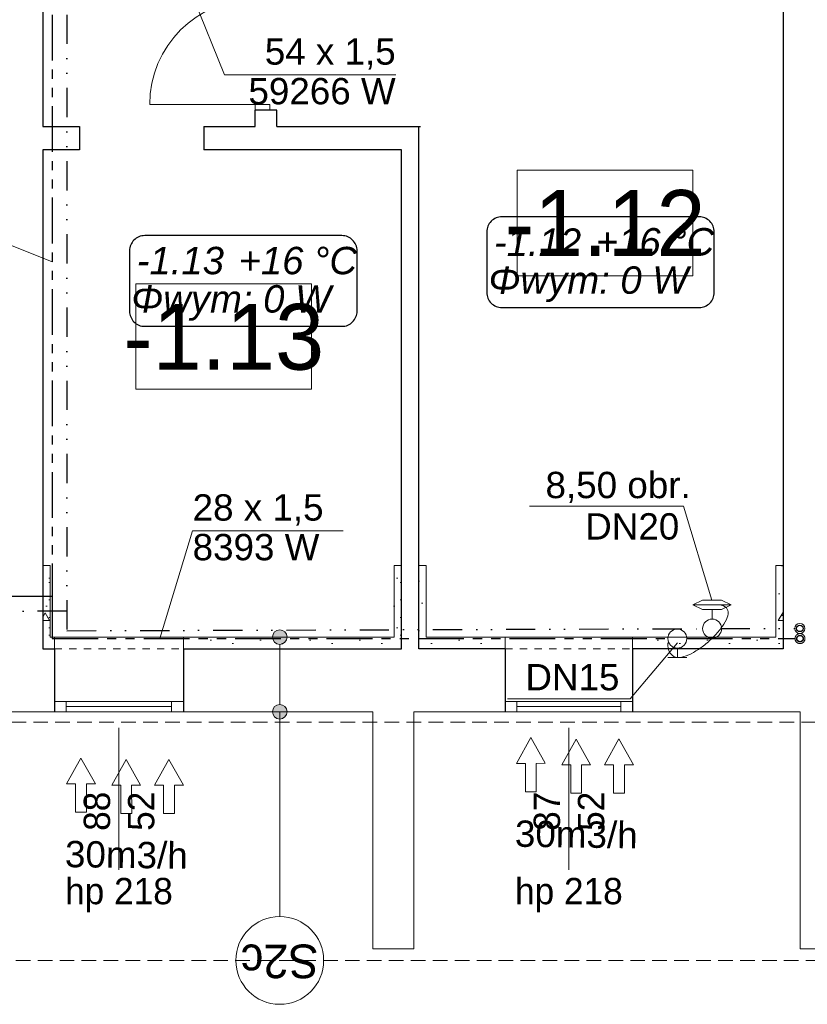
# Model space of a CAD drawing. Header units: millimetres. Extents: x -17429 to 155243, y -2908 to 188569.
# Tile 9 of 113: x 5796 to 11179, y 9537 to 16265. Entities that reach past the tile are written whole.
import ezdxf
from ezdxf.lldxf.tags import DXFTag

# ---------------------------------------------------------------- set-up
doc = ezdxf.new("R2010")
doc.units = ezdxf.units.MM
doc.header["$MEASUREMENT"] = 0
for name, pattern in [('DIVIDEX2', [2.5, 1, -0.5, 0, -0.5, 0, -0.5]), ('Hidden Line', [100, 50, -50]), ('Krawędzie ukryte', [150, 100, -50]), ('PHANTOM', [2.5, 1.25, -0.25, 0.25, -0.25, 0.25, -0.25])]:
    doc.linetypes.add(name, pattern=pattern)
doc.layers.get('0').update_dxf_attribs({"lineweight": 5})
for name, color, linetype in [('#opisy', 7, 'Continuous'), ('#podkład', 252, 'Continuous'), ('Arch ocieplenie', 252, 'Continuous'), ('Arch opisy', 252, 'Continuous'), ('IS_Armatura_Therm', 7, 'SOLID'), ('IS_Opisy_działek_Therm', 7, 'SOLID'), ('IS_Powrót', 5, 'DASH'), ('IS_Text_Armatury_Therm', 7, 'Continuous'), ('IS_Text_Konstrukcji', 7, 'Continuous'), ('IS_Zasilanie', 1, 'SOLID')]:
    doc.layers.add(name, color=color, linetype=linetype)
doc.layers.add('arch izolacje_Nr_Pióra__3', color=7, linetype='Continuous', lineweight=13, true_color=0xff6600)
for name, color, linetype, lineweight in [('Arch ocieplenie_Nr_Pióra__21', 252, 'Continuous', 13), ('Arch opisy_Nr_Pióra__1', 252, 'Continuous', 25), ('Arch opisy_Nr_Pióra__21', 252, 'Continuous', 13), ('INWENT OPISY_Nr_Pióra__21', 252, 'Continuous', 13), ('INWENT. DRZWI_Nr_Pióra__21', 7, 'Continuous', 13), ('INWENT. OKNA_Nr_Pióra__5', 7, 'Continuous', 13), ('INWENT.ŚCIANY_Nr_Pióra__1', 252, 'Continuous', 25), ('INWENT.ŚCIANY_Nr_Pióra__21', 7, 'Continuous', 13), ('Istniejące schody_Nr_Pióra__21', 7, 'Continuous', 13)]:
    doc.layers.add(name, color=color, linetype=linetype, lineweight=lineweight)
doc.styles.add('ARIAL', font='arial.ttf', dxfattribs={"width": 0.75})
doc.styles.add('GENERATED_STYLE_2', font='txt')
doc.styles.add('GENERATED_STYLE_3', font='txt')
doc.styles.add('GENERATED_STYLE_4', font='txt')
doc.styles.get("Standard").update_dxf_attribs({"font": 'arial.ttf', "bigfont": 'BIGFONT.SHX'})
tags = doc.linetypes.add('DASH', pattern=[15, 10, -5]).pattern_tags.tags
tags[6:7] = [DXFTag(74, 4), DXFTag(75, 0), DXFTag(340, '0'), DXFTag(46, 0.0), DXFTag(50, 0.0), DXFTag(44, 0.0), DXFTag(45, 0.0)]
tags[4:5] = [DXFTag(74, 4), DXFTag(75, 0), DXFTag(340, '0'), DXFTag(46, 0.0), DXFTag(50, 0.0), DXFTag(44, 0.0), DXFTag(45, 0.0)]
tags = doc.linetypes.add('SOLID', pattern=[10, 10, 0]).pattern_tags.tags
tags[6:7] = [DXFTag(74, 4), DXFTag(75, 0), DXFTag(340, '0'), DXFTag(46, 0.0), DXFTag(50, 0.0), DXFTag(44, 0.0), DXFTag(45, 0.0)]
tags[4:5] = [DXFTag(74, 4), DXFTag(75, 0), DXFTag(340, '0'), DXFTag(46, 0.0), DXFTag(50, 0.0), DXFTag(44, 0.0), DXFTag(45, 0.0)]
pattern_1 = [(0, (0, 0), (0, 623.538), [60, -300]), (0, (180, 311.8), (0, 623.538), [60, -300]), (60, (0, 0), (-540, 311.77), [60, -300]), (60, (360, 0), (-540, 311.77), [60, -300]), (120, (60, 0), (540, 311.77), [60, -300]), (120, (420, 0), (540, 311.77), [60, -300]), (0, (0, 60), (0, 120), [0, -120, 0, -180]), (45, (60, 60), (-84.8528, 84.8528), [0, -90, 0, -150])]

# ---------------------------------------------------------------- blocks, each defined once
blk = doc.blocks.new('Ściana_78', base_point=(11014.1, 11965.9))
at = {"layer": 'Arch ocieplenie_Nr_Pióra__21', "linetype": 'Continuous'}
h = blk.add_hatch(dxfattribs=at)
h.set_pattern_fill('Structural_Concrete', color=256, style=0, pattern_type=2)
h.set_pattern_definition(pattern_1)
h.paths.add_polyline_path([(10964.1, 12045.9), (9984.1, 12045.9), (9984.1, 11965.9), (11014.1, 11965.9)], flags=0)
for p, q in [((10964.1, 12045.9), (9984.1, 12045.9)), ((9984.1, 12045.9), (9984.1, 11965.9)), ((9984.1, 11965.9), (11014.1, 11965.9))]:
    blk.add_line(p, q, dxfattribs=at)
blk = doc.blocks.new('Ściana_79', base_point=(9114.1, 11965.9))
at = {"layer": 'Arch ocieplenie_Nr_Pióra__21', "linetype": 'Continuous'}
h = blk.add_hatch(dxfattribs=at)
h.set_pattern_fill('Structural_Concrete', color=256, style=0, pattern_type=2)
h.set_pattern_definition(pattern_1)
h.paths.add_polyline_path([(9114.1, 12045.9), (8574.1, 12045.9), (8524.1, 11965.9), (9114.1, 11965.9)], flags=0)
for p, q in [((9114.1, 12045.9), (8574.1, 12045.9)), ((9114.1, 11965.9), (9114.1, 12045.9)), ((8524.1, 11965.9), (9114.1, 11965.9))]:
    blk.add_line(p, q, dxfattribs=at)
blk = doc.blocks.new('Ściana_80', base_point=(8404.1, 11965.9))
at = {"layer": 'Arch ocieplenie_Nr_Pióra__21', "linetype": 'Continuous'}
h = blk.add_hatch(dxfattribs=at)
h.set_pattern_fill('Structural_Concrete', color=256, style=0, pattern_type=2)
h.set_pattern_definition(pattern_1)
h.paths.add_polyline_path([(8354.1, 12045.9), (6914.1, 12045.9), (6914.1, 11965.9), (8404.1, 11965.9)], flags=0)
for p, q in [((8354.1, 12045.9), (6914.1, 12045.9)), ((6914.1, 12045.9), (6914.1, 11965.9)), ((6914.1, 11965.9), (8404.1, 11965.9))]:
    blk.add_line(p, q, dxfattribs=at)
blk = doc.blocks.new('Ściana_81', base_point=(6034.1, 11965.9))
at = {"layer": 'Arch ocieplenie_Nr_Pióra__21', "linetype": 'Continuous'}
h = blk.add_hatch(dxfattribs=at)
h.set_pattern_fill('Structural_Concrete', color=256, style=0, pattern_type=2)
h.set_pattern_definition(pattern_1)
h.paths.add_polyline_path([(6034.1, 12045.9), (6004.1, 12045.9), (5954.1, 11965.9), (6034.1, 11965.9)], flags=0)
for p, q in [((6034.1, 12045.9), (6004.1, 12045.9)), ((6034.1, 11965.9), (6034.1, 12045.9)), ((5954.1, 11965.9), (6034.1, 11965.9))]:
    blk.add_line(p, q, dxfattribs=at)
blk = doc.blocks.new('Ściana_84', base_point=(5954.1, 11965.9))
at = {"layer": 'Arch ocieplenie_Nr_Pióra__21', "linetype": 'Continuous'}
h = blk.add_hatch(dxfattribs=at)
h.set_pattern_fill('Structural_Concrete', color=256, style=0, pattern_type=2)
h.set_pattern_definition(pattern_1)
h.paths.add_polyline_path([(6004.1, 12045.9), (6004.1, 12535.9), (5954.1, 12535.9), (5954.1, 11965.9)], flags=0)
for p, q in [((6004.1, 12535.9), (5954.1, 12535.9)), ((5954.1, 12535.9), (5954.1, 11965.9)), ((6004.1, 12045.9), (6004.1, 12535.9))]:
    blk.add_line(p, q, dxfattribs=at)
blk = doc.blocks.new('Ściana_85', base_point=(8524.1, 11965.9))
at = {"layer": 'Arch ocieplenie_Nr_Pióra__21', "linetype": 'Continuous'}
h = blk.add_hatch(dxfattribs=at)
h.set_pattern_fill('Structural_Concrete', color=256, style=0, pattern_type=2)
h.set_pattern_definition(pattern_1)
h.paths.add_polyline_path([(8574.1, 12045.9), (8574.1, 12535.9), (8524.1, 12535.9), (8524.1, 11965.9)], flags=0)
for p, q in [((8574.1, 12535.9), (8524.1, 12535.9)), ((8524.1, 12535.9), (8524.1, 11965.9)), ((8574.1, 12045.9), (8574.1, 12535.9))]:
    blk.add_line(p, q, dxfattribs=at)
blk = doc.blocks.new('Ściana_86', base_point=(8404.1, 11965.9))
at = {"layer": 'Arch ocieplenie_Nr_Pióra__21', "linetype": 'Continuous'}
h = blk.add_hatch(dxfattribs=at)
h.set_pattern_fill('Structural_Concrete', color=256, style=0, pattern_type=2)
h.set_pattern_definition(pattern_1)
h.paths.add_polyline_path([(8404.1, 11965.9), (8404.1, 12535.9), (8354.1, 12535.9), (8354.1, 12045.9)], flags=0)
for p, q in [((8404.1, 12535.9), (8354.1, 12535.9)), ((8354.1, 12535.9), (8354.1, 12045.9)), ((8404.1, 11965.9), (8404.1, 12535.9))]:
    blk.add_line(p, q, dxfattribs=at)
blk = doc.blocks.new('Ściana_87', base_point=(11014.1, 11965.9))
at = {"layer": 'Arch ocieplenie_Nr_Pióra__21', "linetype": 'Continuous'}
h = blk.add_hatch(dxfattribs=at)
h.set_pattern_fill('Structural_Concrete', color=256, style=0, pattern_type=2)
h.set_pattern_definition(pattern_1)
h.paths.add_polyline_path([(11014.1, 11965.9), (11014.1, 12535.9), (10964.1, 12535.9), (10964.1, 12045.9)], flags=0)
for p, q in [((11014.1, 12535.9), (10964.1, 12535.9)), ((10964.1, 12535.9), (10964.1, 12045.9)), ((11014.1, 11965.9), (11014.1, 12535.9))]:
    blk.add_line(p, q, dxfattribs=at)
blk = doc.blocks.new('Linia_88', base_point=(7573.1, 11535.9))
at = {"layer": 'Arch opisy_Nr_Pióra__21', "color": 252, "linetype": 'Continuous'}
blk.add_line((7573.1, 11535.9), (7573.1, 10136.8), dxfattribs=at)
blk.add_circle((7573.1, 9836.8), 300, dxfattribs=at)
blk = doc.blocks.new('Linia_89', base_point=(7573.1, 12045.9))
at = {"layer": 'Arch opisy_Nr_Pióra__21', "linetype": 'Continuous'}
for points in [[(7623.1, 12045.9), (7619.3, 12065), (7608.5, 12081.2), (7592.3, 12092.1), (7573.1, 12095.9), (7554, 12092.1), (7537.8, 12081.2), (7526.9, 12065), (7523.1, 12045.9), (7526.9, 12026.7), (7537.8, 12010.5), (7554, 11999.7), (7573.1, 11995.9), (7592.3, 11999.7), (7608.5, 12010.5), (7619.3, 12026.7)], [(7623.1, 11535.9), (7619.3, 11555), (7608.5, 11571.2), (7592.3, 11582.1), (7573.1, 11585.9), (7554, 11582.1), (7537.8, 11571.2), (7526.9, 11555), (7523.1, 11535.9), (7526.9, 11516.7), (7537.8, 11500.5), (7554, 11489.7), (7573.1, 11485.9), (7592.3, 11489.7), (7608.5, 11500.5), (7619.3, 11516.7)]]:
    blk.add_hatch(color=252, dxfattribs=at).paths.add_polyline_path(points, flags=0)
at = {"layer": 'Arch opisy_Nr_Pióra__21', "color": 252, "linetype": 'Continuous'}
blk.add_line((7573.1, 11995.9), (7573.1, 11585.9), dxfattribs=at)
for centre in [(7573.1, 12045.9), (7573.1, 11535.9)]:
    blk.add_circle(centre, 50, dxfattribs=at)
blk = doc.blocks.new('YGGG')
at = {"layer": 'arch izolacje_Nr_Pióra__3', "color": 252, "linetype": 'Continuous'}
for p, q in [((6034.1, 11535.9), (5549.1, 11535.9)), ((8209.1, 11535.9), (6914.1, 11535.9)), ((8209.1, 11535.9), (8209.1, 9915.9)), ((8489.1, 11535.9), (8489.1, 9915.9)), ((9114.1, 11535.9), (8489.1, 11535.9)), ((11129.1, 11535.9), (9984.1, 11535.9)), ((11129.1, 11535.9), (11129.1, 9915.9)), ((8209.1, 9915.9), (8489.1, 9915.9)), ((11129.1, 9915.9), (20973, 9915.9))]:
    blk.add_line(p, q, dxfattribs=at)
at = {"layer": 'Arch ocieplenie_Nr_Pióra__21', "color": 252, "linetype": 'Continuous'}
for p, q in [((6914.1, 12045.9), (6034.1, 12045.9)), ((9984.1, 12045.9), (9114.1, 12045.9))]:
    blk.add_line(p, q, dxfattribs=at)
at = {"layer": 'Arch opisy_Nr_Pióra__21', "color": 252, "linetype": 'Continuous'}
for p, q in [((10396.6, 15235.9), (9196.6, 15235.9)), ((9196.6, 15235.9), (9196.6, 14515.9)), ((10396.6, 14515.9), (10396.6, 15235.9)), ((9196.6, 14515.9), (10396.6, 14515.9)), ((7790.3, 14459.8), (6590.3, 14459.8)), ((6590.3, 14459.8), (6590.3, 13739.8)), ((7790.3, 13739.8), (7790.3, 14459.8)), ((6590.3, 13739.8), (7790.3, 13739.8))]:
    blk.add_line(p, q, dxfattribs=at)
at = {"layer": 'INWENT OPISY_Nr_Pióra__21', "color": 252, "linetype": 'Continuous'}
for p, q in [((6474.1, 11425.9), (6474.1, 10455.9)), ((9549.1, 11425.9), (9549.1, 10455.9))]:
    blk.add_line(p, q, dxfattribs=at)
at = {"layer": 'INWENT. DRZWI_Nr_Pióra__21', "color": 252, "linetype": 'Continuous'}
for p, q in [((7404.1, 15685.9), (6684.1, 15685.9)), ((7404.1, 15685.9), (7504.1, 15685.9)), ((7404.1, 15685.9), (7404.1, 15645.9)), ((7504.1, 15685.9), (7504.1, 15645.9))]:
    blk.add_line(p, q, dxfattribs=at)
blk.add_arc((7404.1, 15685.9), 720, 90, 180, dxfattribs=at)
at = {"layer": 'INWENT. OKNA_Nr_Pióra__5', "color": 252, "linetype": 'Continuous'}
for p, q in [((6914.1, 11605.9), (6034.1, 11605.9)), ((6034.1, 11535.9), (6034.1, 11605.9)), ((6114.1, 11535.9), (6114.1, 11605.9)), ((6834.1, 11535.9), (6834.1, 11605.9)), ((6914.1, 11535.9), (6914.1, 11605.9)), ((9984.1, 11605.9), (9114.1, 11605.9)), ((9114.1, 11535.9), (9114.1, 11605.9)), ((9194.1, 11535.9), (9194.1, 11605.9)), ((9904.1, 11535.9), (9904.1, 11605.9)), ((9984.1, 11535.9), (9984.1, 11605.9)), ((6034.1, 11535.9), (6914.1, 11535.9)), ((6114.1, 11570.9), (6834.1, 11570.9)), ((9114.1, 11535.9), (9984.1, 11535.9)), ((9194.1, 11570.9), (9904.1, 11570.9))]:
    blk.add_line(p, q, dxfattribs=at)
at = {"layer": 'INWENT.ŚCIANY_Nr_Pióra__1', "color": 252, "linetype": 'Continuous'}
for p, q in [((5954.1, 17505.9), (5954.1, 15535.9)), ((11014.1, 17355.9), (11014.1, 11965.9)), ((7404.1, 15535.9), (7404.1, 15645.9)), ((7554.1, 15645.9), (7404.1, 15645.9)), ((7554.1, 15535.9), (7554.1, 15645.9)), ((5954.1, 15535.9), (6204.1, 15535.9)), ((6204.1, 15535.9), (6204.1, 15375.9)), ((7054.1, 15535.9), (7054.1, 15375.9)), ((7054.1, 15535.9), (7404.1, 15535.9)), ((7554.1, 15535.9), (8534.1, 15535.9)), ((8524.1, 11965.9), (8524.1, 15535.9)), ((6204.1, 15375.9), (5954.1, 15375.9)), ((5954.1, 15375.9), (5954.1, 11965.9)), ((8404.1, 15375.9), (7054.1, 15375.9)), ((8404.1, 11965.9), (8404.1, 15375.9)), ((5954.1, 11965.9), (6034.1, 11965.9)), ((6034.1, 11965.9), (6034.1, 11535.9)), ((6914.1, 11965.9), (6914.1, 11535.9)), ((6914.1, 11965.9), (8404.1, 11965.9)), ((9114.1, 11965.9), (8524.1, 11965.9)), ((9114.1, 11965.9), (9114.1, 11535.9)), ((11014.1, 11965.9), (9984.1, 11965.9)), ((9984.1, 11965.9), (9984.1, 11535.9))]:
    blk.add_line(p, q, dxfattribs=at)
at = {"layer": 'INWENT.ŚCIANY_Nr_Pióra__21', "color": 252, "linetype": 'Hidden Line'}
for p, q in [((6034.1, 11965.9), (6914.1, 11965.9)), ((9114.1, 11965.9), (9984.1, 11965.9))]:
    blk.add_line(p, q, dxfattribs=at)
at = {"layer": 'INWENT.ŚCIANY_Nr_Pióra__21', "color": 252, "linetype": 'Continuous'}
for p, q in [((6914.1, 11535.9), (6034.1, 11535.9)), ((9984.1, 11535.9), (9114.1, 11535.9))]:
    blk.add_line(p, q, dxfattribs=at)
at = {"layer": 'Istniejące schody_Nr_Pióra__21', "color": 252, "linetype": 'Krawędzie ukryte'}
for p, q in [((11689.1, 11465.9), (5019.1, 11465.9)), ((5019.1, 9835.9), (11689.1, 9835.9))]:
    blk.add_line(p, q, dxfattribs=at)
at = {"layer": 'Arch ocieplenie', "color": 252}
for name, p in [('Ściana_84', (5954.1, 11965.9)), ('Ściana_86', (8404.1, 11965.9)), ('Ściana_85', (8524.1, 11965.9)), ('Ściana_87', (11014.1, 11965.9)), ('Ściana_81', (6034.1, 11965.9)), ('Ściana_80', (8404.1, 11965.9)), ('Ściana_79', (9114.1, 11965.9)), ('Ściana_78', (11014.1, 11965.9))]:
    blk.add_blockref(name, p, dxfattribs=at)
at = {"layer": 'Arch opisy', "color": 252, "linetype": 'Continuous'}
for name, p in [('Linia_89', (7573.1, 12045.9)), ('Linia_88', (7573.1, 11535.9))]:
    blk.add_blockref(name, p, dxfattribs=at)
at = {"layer": 'Arch opisy_Nr_Pióra__1', "color": 252, "linetype": 'Continuous', "char_height": 450, "attachment_point": 8, "style": 'GENERATED_STYLE_3'}
for s, insert in [('{-1.12}', (9796.6, 14650.9)), ('{-1.13}', (7190.3, 13867.1))]:
    blk.add_mtext(s, dxfattribs=dict(at, insert=insert))
at = {"layer": 'Arch opisy_Nr_Pióra__1', "color": 252, "linetype": 'Continuous', "insert": (7573.1, 9715.4), "char_height": 230, "attachment_point": 2, "rotation": 180, "style": 'GENERATED_STYLE_4'}
blk.add_mtext('{S2c}', dxfattribs=at)
at = {"layer": 'INWENT OPISY_Nr_Pióra__21', "color": 252, "linetype": 'Continuous', "char_height": 180, "width": 1346.334, "attachment_point": 2, "rotation": 90, "line_spacing_factor": 1.007146, "style": 'GENERATED_STYLE_2'}
for s, insert in [('{88\\P52}', (6233.3, 10855.9)), ('{87\\P52}', (9308.3, 10855.9))]:
    blk.add_mtext(s, dxfattribs=dict(at, insert=insert))
at = {"layer": 'INWENT OPISY_Nr_Pióra__21', "color": 252, "linetype": 'Continuous', "char_height": 180, "attachment_point": 2, "style": 'GENERATED_STYLE_2'}
for insert in [(6474.1, 10400.6), (9549.1, 10400.6)]:
    blk.add_mtext('{hp 218}', dxfattribs=dict(at, insert=insert))
blk = doc.blocks.new('E210168')
at = {"color": 7, "lineweight": 13}
for p, q in [((19.41, 19.75), (19.41, 13.6)), ((19.41, 19.75), (36.98, 9.88)), ((19.41, 0), (36.98, 9.88)), ((19.41, 6.15), (19.41, 0))]:
    blk.add_line(p, q, dxfattribs=at)
blk.add_lwpolyline([(19.41, 13.6), (0, 13.6), (0, 6.15), (19.41, 6.15)], dxfattribs=at)

msp = doc.modelspace()

# ---------------------------------------------------------------- linework, layer by layer
at = {"lineweight": 5}
for p, q in [((10333.4, 12940.3), (9280.4, 12940.3)), ((10527.1, 12298.9), (10333.4, 12940.3)), ((10290.3, 12005.9), (9968, 11623.6)), ((9968, 11623.6), (9129, 11623.6))]:
    msp.add_line(p, q, dxfattribs=at)
at = {"layer": 'IS_Armatura_Therm', "color": 7, "lineweight": 0, "ltscale": 10}
for p, q in [((10462.1, 12298.7), (10397.2, 12266)), ((10657.2, 12266.8), (10397.2, 12266)), ((10397.2, 12266), (10462.3, 12233.7)), ((10592.1, 12299.1), (10462.1, 12298.7)), ((10657.2, 12266.8), (10592.1, 12299.1)), ((10592.3, 12234.1), (10657.2, 12266.8)), ((10462.3, 12233.7), (10592.3, 12234.1)), ((10527.5, 12168.9), (10527.3, 12233.9)), ((10290.3, 11970.9), (10290.3, 11905.9)), ((10225.3, 11905.9), (10355.3, 11905.9))]:
    msp.add_line(p, q, dxfattribs=at)
at = {"layer": 'IS_Armatura_Therm', "color": 7, "lineweight": 20, "ltscale": 10}
for centre in [(10527.8, 12103.9), (10290.3, 12035.9)]:
    msp.add_ellipse(centre, major_axis=(65, 0), ratio=1, dxfattribs=at)
msp.add_open_spline([(10559.7, 12266.5), (10579.6, 12266.6), (10617.9, 12265), (10644.9, 12213.6), (10624.1, 12159.5), (10587.8, 12102.2), (10534, 12042.1), (10470.9, 11986.4), (10403.9, 11940.7), (10340.5, 11911.8), (10279.3, 11902.1), (10228.2, 11940.5), (10225.3, 11983), (10225.3, 12005.9)], degree=3, knots=[0, 0, 0, 0, 59.614166, 100.177915, 152.77466, 223.20034, 305.868373, 392.834982, 475.822998, 547.312282, 603.036131, 651.064432, 719.747965, 719.747965, 719.747965, 719.747965], dxfattribs=at)
at = {"layer": 'IS_Opisy_działek_Therm', "color": 7, "lineweight": 5, "ltscale": 10}
for p, q in [((6775.9, 16924), (7195.3, 15888.5)), ((8365.3, 15888.5), (7195.3, 15888.5)), ((6018.4, 14609.4), (5064.6, 14994.6)), ((6753.5, 12035.9), (6977.5, 12772.7)), ((6977.5, 12772.7), (8007.5, 12772.7))]:
    msp.add_line(p, q, dxfattribs=at)
at = {"layer": 'IS_Powrót', "color": 5, "linetype": 'DIVIDEX2', "lineweight": 30, "ltscale": 200}
for p, q in [((6118.4, 16799.6), (6118.4, 12089.6)), ((6118.4, 12222.5), (2162.7, 12222.5)), ((6118.4, 12089.6), (10462.8, 12103.7)), ((10586.6, 12104.1), (11093.2, 12105.7))]:
    msp.add_line(p, q, dxfattribs=at)
at = {"layer": 'IS_Powrót', "color": 5, "lineweight": 0, "ltscale": 20}
msp.add_circle((11127.3, 12105.4), 34.1, dxfattribs=at)
at = {"layer": 'IS_Powrót', "color": 5, "lineweight": 30, "ltscale": 20}
for centre in [(11127.3, 12105.4), (11128.5, 12035.9)]:
    msp.add_circle(centre, 22.1, dxfattribs=at)
at = {"layer": 'IS_Text_Konstrukcji', "color": 18, "linetype": 'SOLID', "ltscale": 10, "true_color": 0x000000}
for p, q in [((10439.5, 14918.2), (9091.1, 14918.2)), ((8987.8, 14814.8), (8987.8, 14401.5)), ((10542.8, 14401.5), (10542.8, 14814.8)), ((7998.2, 14789.8), (6649.9, 14789.8)), ((6546.5, 14686.4), (6546.5, 14273.1)), ((8101.5, 14273.1), (8101.5, 14686.4)), ((9091.1, 14298.2), (10439.5, 14298.2)), ((6649.9, 14169.8), (7998.2, 14169.8))]:
    msp.add_line(p, q, dxfattribs=at)
for centre, start, end in [((9091.1, 14814.8), 89.99996, 180.00004), ((10439.5, 14814.8), 359.99996, 90.00004), ((6649.9, 14686.4), 89.99996, 180.00004), ((7998.2, 14686.4), 359.99996, 90.00004), ((9091.1, 14401.5), 179.99996, 270.00004), ((10439.5, 14401.5), 269.99996, 0.00004), ((6649.9, 14273.1), 179.99996, 270.00004), ((7998.2, 14273.1), 269.99996, 0.00004)]:
    msp.add_arc(centre, 103.3, start, end, dxfattribs=at)
at = {"layer": 'IS_Zasilanie', "color": 1, "linetype": 'PHANTOM', "lineweight": 30, "ltscale": 250}
for p, q in [((6018.4, 16924), (6018.4, 12287.6)), ((6018.4, 12322.5), (2062.8, 12322.5)), ((6018.4, 12322.5), (6018.4, 12035.9)), ((6018.4, 12035.9), (10225.3, 12035.9)), ((10355.3, 12035.9), (11094.5, 12035.9))]:
    msp.add_line(p, q, dxfattribs=at)
at = {"layer": 'IS_Zasilanie', "color": 1, "linetype": 'PHANTOM', "lineweight": 0, "ltscale": 250}
msp.add_circle((11128.5, 12035.9), 34.1, dxfattribs=at)
at = {"layer": 'IS_Zasilanie', "color": 1, "linetype": 'PHANTOM', "lineweight": 30, "ltscale": 250}
msp.add_circle((11128.5, 12035.9), 22.1, dxfattribs=at)
msp.add_circle((11128.5, 12035.9), 22.1, dxfattribs=at)

# ---------------------------------------------------------------- block references
at = {"layer": '#podkład'}
msp.add_blockref('YGGG', (0, 0), dxfattribs=at)
at = {"color": 7, "lineweight": 5, "xscale": 10, "yscale": 10, "zscale": 10, "rotation": 90.09664922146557}
for p in [(9388, 10989.5), (9697.7, 10979.7), (9990, 10980.2), (6313, 10850), (6622.7, 10840.3), (6915, 10840.7)]:
    msp.add_blockref('E210168', p, dxfattribs=at)

# ---------------------------------------------------------------- texts
at = {"layer": '#opisy', "color": 7, "lineweight": 0, "style": 'ARIAL'}
for p in [(9179.3, 10613.7, 139.7), (6104.3, 10474.3, 139.7)]:
    msp.add_text('30m3/h', height=180, rotation=359.21724, dxfattribs=at).set_placement(p)
at = {"layer": 'IS_Opisy_działek_Therm', "color": 7, "lineweight": 5, "ltscale": 10, "char_height": 180}
for s, insert, attachment_point in [('\\fArial|b0|i0;54 x 1,5', (8365.3, 15924.5), 9), ('\\fArial|b0|i0;59266 W', (8365.3, 15866.9), 3), ('\\fArial|b0|i0;28 x 1,5', (6977.5, 12808.7), 7), ('\\fArial|b0|i0;8393 W', (6977.5, 12751.1), 1)]:
    msp.add_mtext(s, dxfattribs=dict(at, insert=insert, attachment_point=attachment_point))
at = {"layer": 'IS_Text_Armatury_Therm', "color": 7, "linetype": 'SOLID', "ltscale": 10, "char_height": 180, "attachment_point": 7}
for s, insert in [('\\fArial|b0|i0;8,50 obr.', (9389.3, 12962.1)), ('\\fArial|b0|i0;DN20  ', (9660.7, 12710.2)), ('\\fArial|b0|i0;DN15  ', (9251.8, 11679.9))]:
    msp.add_mtext(s, dxfattribs=dict(at, insert=insert))
at = {"layer": 'IS_Text_Konstrukcji', "color": 18, "linetype": 'SOLID', "ltscale": 10, "true_color": 0x000000, "char_height": 187.2}
for s, insert, attachment_point in [('\\fArial|b0|i1;-1.12', (9632.8, 14651.4), 9), ('\\fArial|b0|i1;+16 °C', (9732.8, 14651.4), 7), ('\\fArial|b0|i1;-1.13', (7191.5, 14523), 9), ('\\fArial|b0|i1;+16 °C', (7291.5, 14523), 7), ('\\fArial|b0|i1;Φwym: 0 W', (9682.8, 14579.4), 2), ('\\fArial|b0|i1;Φwym: 0 W', (7241.5, 14451), 2)]:
    msp.add_mtext(s, dxfattribs=dict(at, insert=insert, attachment_point=attachment_point))

doc.saveas('drawing.dxf')
